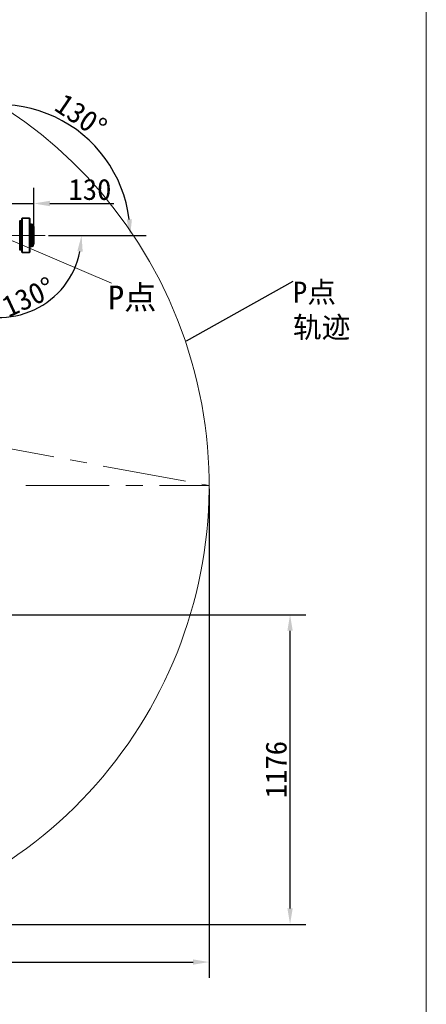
# Model space of a CAD drawing. Header units: millimetres. Extents: x 6316 to 18291, y -19059 to -9021.
# Tile 104 of 146: x 11737 to 13282, y -14711 to -10974. Entities that reach past the tile are written whole.
import ezdxf

# ---------------------------------------------------------------- set-up
doc = ezdxf.new("R2010")
doc.units = ezdxf.units.MM
doc.header["$LTSCALE"] = 10
doc.header["$PDSIZE"] = -1
doc.linetypes.add('CENTER', pattern=[50.8, 31.75, -6.35, 6.35, -6.35])
doc.linetypes.add('CENTERX2', pattern=[20.32, 12.7, -2.54, 2.54, -2.54])
doc.layers.get('Defpoints').update_dxf_attribs({"true_color": 0x5e5e5e})
for name, color, linetype, lineweight in [('1轮廓实线层', 7, 'Continuous', 18), ('2细线层', 4, 'Continuous', 13), ('cen', 2, 'CENTER', 18), ('图框层', 7, 'Continuous', 18)]:
    doc.layers.add(name, color=color, linetype=linetype, lineweight=lineweight)
doc.layers.add('中心线层', color=1, linetype='CENTER')
doc.styles.add('SLDTEXTSTYLE1', font='txt')
doc.dimstyles.new('ISO-25', dxfattribs={"dimscale": 20, "dimtxt": 4, "dimasz": 3.05, "dimexe": 3, "dimexo": 0.625, "dimtad": 1, "dimdec": 0, "dimtxsty": 'Standard', "dimcen": 2.5, "dimclrd": 1, "dimclre": 1, "dimclrt": 4, "dimadec": 1, "dimazin": 2, "dimtfac": 1, "dimtdec": 0, "dimtmove": 0, "dimatfit": 0, "dimfxl": 1, "dimarcsym": 0})

# ---------------------------------------------------------------- blocks, each defined once
blk = doc.blocks.new('5')
for p, q in [((780, 0), (811, 167.2)), ((811, 167.2), (1712.6, 0)), ((0, 0), (780, 0))]:
    blk.add_line(p, q)
blk = doc.blocks.new('*D148')
at = {"layer": 'Defpoints', "color": 0, "linetype": 'ByBlock', "lineweight": 20, "transparency": 16777216}
for p in [(11690.1, -11297.5), (11555.2, -11666.3), (10703.3, -11792.7), (11661.2, -11792.7), (11834.8, -11792.7)]:
    blk.add_point(p, dxfattribs=at)
at = {"layer": '中心线层', "color": 1, "linetype": 'ByBlock', "lineweight": -2, "transparency": 16777216}
for p, q in [((11547.2, -11656.8), (11303.8, -11366.8)), ((11847.3, -11792.7), (12217.3, -11792.7))]:
    blk.add_line(p, q, dxfattribs=at)
blk.add_arc((11661.2, -11792.7), 496, 7.0506, 122.9494, dxfattribs=at)
at = {"layer": '中心线层', "color": 1, "linetype": 'ByBlock', "lineweight": 20, "transparency": 16777216}
for points in [[(11397.5, -11384.7), (11385.4, -11368.3), (11342.4, -11412.8)], [(12163.7, -11731.2), (12143.4, -11732.5), (12157.3, -11792.7)]]:
    blk.add_solid(points, dxfattribs=at)
at = {"layer": '中心线层', "color": 4, "linetype": 'ByBlock', "lineweight": 20, "transparency": 16777216, "insert": (11970.3, -11339), "char_height": 80, "attachment_point": 5, "rotation": 325.7408}
blk.add_mtext('130°', dxfattribs=at)
blk = doc.blocks.new('*D149')
at = {"layer": 'Defpoints', "color": 0, "linetype": 'ByBlock', "lineweight": 20, "transparency": 16777216}
for p in [(10703.3, -11792.7), (11661.2, -11792.7), (11834.8, -11792.7), (11557.2, -11916.7), (11679.3, -12103.5)]:
    blk.add_point(p, dxfattribs=at)
at = {"layer": '中心线层', "color": 1, "linetype": 'ByBlock', "lineweight": -2, "transparency": 16777216}
for p, q in [((11847.3, -11792.7), (12032.5, -11792.7)), ((11549.2, -11926.3), (11422.6, -12077.1))]:
    blk.add_line(p, q, dxfattribs=at)
blk.add_arc((11661.2, -11792.7), 311.3, 241.2459, 348.7541, dxfattribs=at)
at = {"layer": '中心线层', "color": 1, "linetype": 'ByBlock', "lineweight": 20, "transparency": 16777216}
for points in [[(11956.4, -11852.4), (11976.7, -11854.4), (11972.5, -11792.7)], [(11505.8, -12074), (11517.2, -12057.2), (11461.2, -12031.2)]]:
    blk.add_solid(points, dxfattribs=at)
at = {"layer": '中心线层', "color": 4, "linetype": 'ByBlock', "lineweight": 20, "transparency": 16777216, "insert": (11770.4, -12026.9), "char_height": 80, "attachment_point": 5, "rotation": 25}
blk.add_mtext('130°', dxfattribs=at)
blk = doc.blocks.new('*D152')
at = {"layer": 'Defpoints', "color": 0, "linetype": 'ByBlock', "lineweight": 20, "transparency": 16777216}
for p in [(10744.2, -11792.7), (11834.8, -11792.7), (10910.7, -11928.2), (11200.5, -11950.1), (11072.6, -12830.8)]:
    blk.add_point(p, dxfattribs=at)
at = {"layer": '中心线层', "color": 1, "linetype": 'ByBlock', "lineweight": -2, "transparency": 16777216}
blk.add_arc((10886.4, -11792.7), 351.3, 290.1276, 350.0396, dxfattribs=at)
at = {"layer": '中心线层', "color": 1, "linetype": 'ByBlock', "lineweight": 20, "transparency": 16777216}
for points in [[(11222.3, -11852.6), (11242.6, -11854.4), (11237.7, -11792.7)], [(11010, -12132.4), (11004.6, -12112.8), (10948.4, -12138.5)]]:
    blk.add_solid(points, dxfattribs=at)
at = {"layer": '中心线层', "color": 4, "linetype": 'ByBlock', "lineweight": 20, "transparency": 16777216, "insert": (11113.6, -11986.1), "char_height": 80, "attachment_point": 5, "rotation": 49.5964}
blk.add_mtext('80°', dxfattribs=at)
blk = doc.blocks.new('*D158')
at = {"layer": 'Defpoints', "color": 0, "linetype": 'ByBlock', "lineweight": 20, "transparency": 16777216}
for p in [(11661.2, -11671.6), (11661.2, -11792.9), (11791.2, -11792.7)]:
    blk.add_point(p, dxfattribs=at)
at = {"layer": '中心线层', "color": 1, "linetype": 'ByBlock', "lineweight": -2, "transparency": 16777216}
for p, q in [((11661.2, -11780.4), (11661.2, -11611.6)), ((11791.2, -11780.2), (11791.2, -11611.6)), ((11600.2, -11671.6), (11539.2, -11671.6)), ((11661.2, -11671.6), (11791.2, -11671.6)), ((11852.2, -11671.6), (12095.1, -11671.6))]:
    blk.add_line(p, q, dxfattribs=at)
at = {"layer": '中心线层', "color": 1, "linetype": 'ByBlock', "lineweight": 20, "transparency": 16777216}
for points in [[(11600.2, -11661.4), (11600.2, -11681.8), (11661.2, -11671.6)], [(11852.2, -11661.4), (11852.2, -11681.8), (11791.2, -11671.6)]]:
    blk.add_solid(points, dxfattribs=at)
at = {"layer": '中心线层', "color": 4, "linetype": 'ByBlock', "lineweight": 20, "transparency": 16777216, "insert": (12004.2, -11618.7), "char_height": 80, "attachment_point": 5}
blk.add_mtext('130', dxfattribs=at)
blk = doc.blocks.new('*D161')
at = {"layer": 'Defpoints', "color": 0, "linetype": 'ByBlock', "lineweight": 20, "transparency": 16777216}
for p in [(12456.9, -12742.7), (10584.2, -13331.6), (12456.9, -14551.1)]:
    blk.add_point(p, dxfattribs=at)
at = {"layer": '中心线层', "color": 1, "linetype": 'ByBlock', "lineweight": -2, "transparency": 16777216}
for p, q in [((12456.9, -12755.2), (12456.9, -14611.1)), ((10584.2, -13344.1), (10584.2, -14611.1)), ((10645.2, -14551.1), (12395.9, -14551.1))]:
    blk.add_line(p, q, dxfattribs=at)
at = {"layer": '中心线层', "color": 1, "linetype": 'ByBlock', "lineweight": 20, "transparency": 16777216}
for points in [[(10645.2, -14540.9), (10645.2, -14561.2), (10584.2, -14551.1)], [(12395.9, -14540.9), (12395.9, -14561.2), (12456.9, -14551.1)]]:
    blk.add_solid(points, dxfattribs=at)
at = {"layer": '中心线层', "color": 4, "linetype": 'ByBlock', "lineweight": 20, "transparency": 16777216, "insert": (11520.6, -14498.6), "char_height": 80, "attachment_point": 5}
blk.add_mtext('1873', dxfattribs=at)
blk = doc.blocks.new('*D164')
at = {"layer": 'Defpoints', "color": 0, "linetype": 'ByBlock', "lineweight": 20, "transparency": 16777216}
for p in [(10728.4, -13232.7), (12764.3, -13232.7), (11011, -14408.3)]:
    blk.add_point(p, dxfattribs=at)
at = {"layer": '中心线层', "color": 1, "linetype": 'ByBlock', "lineweight": -2, "transparency": 16777216}
for p, q in [((10740.9, -13232.7), (12824.3, -13232.7)), ((12764.3, -14347.3), (12764.3, -13293.7)), ((11023.5, -14408.3), (12824.3, -14408.3))]:
    blk.add_line(p, q, dxfattribs=at)
at = {"layer": '中心线层', "color": 1, "linetype": 'ByBlock', "lineweight": 20, "transparency": 16777216}
for points in [[(12754.1, -13293.7), (12774.5, -13293.7), (12764.3, -13232.7)], [(12754.1, -14347.3), (12774.5, -14347.3), (12764.3, -14408.3)]]:
    blk.add_solid(points, dxfattribs=at)
at = {"layer": '中心线层', "color": 4, "linetype": 'ByBlock', "lineweight": 20, "transparency": 16777216, "insert": (12711.8, -13820.5), "char_height": 80, "attachment_point": 5, "rotation": 90}
blk.add_mtext('1176', dxfattribs=at)
blk = doc.blocks.new('ZwmFrameMain_A4^_^无分区图框^_^portrait')
at = {"layer": '1轮廓实线层'}
blk.add_line((180, 287), (180, 0), dxfattribs=at)

msp = doc.modelspace()

# ---------------------------------------------------------------- linework, layer by layer
at = {"color": 7, "linetype": 'Continuous', "lineweight": 35}
for p, q in [((11746.2, -11728.7), (11747.2, -11727.7)), ((11746.2, -11856.7), (11746.2, -11728.7)), ((11747.2, -11727.7), (11747.2, -11857.7)), ((11747.2, -11727.7), (11775.2, -11727.7)), ((11775.2, -11857.7), (11775.2, -11727.7)), ((11775.2, -11727.7), (11776.2, -11728.7)), ((11776.2, -11728.7), (11776.2, -11856.7)), ((11737.6, -11737.7), (11737.2, -11738.1)), ((11740.1, -11737.7), (11737.6, -11737.7)), ((11737.6, -11737.7), (11737.6, -11847.7)), ((11740.5, -11738.1), (11740.1, -11737.7)), ((11740.1, -11737.7), (11740.1, -11847.7)), ((11741, -11737.7), (11740.5, -11738.2)), ((11740.5, -11847.3), (11740.5, -11738.1)), ((11746.2, -11737.7), (11741, -11737.7)), ((11741, -11737.7), (11741, -11847.7)), ((11782.1, -11750.2), (11776.7, -11750.2)), ((11776.7, -11750.2), (11776.7, -11792.7)), ((11782.6, -11750.7), (11782.1, -11750.2)), ((11782.1, -11792.7), (11782.1, -11750.2)), ((11782.6, -11750.7), (11782.6, -11751.2)), ((11783.6, -11751.2), (11782.6, -11751.2)), ((11782.6, -11751.2), (11782.6, -11751.9)), ((11782.6, -11751.9), (11782.6, -11756.9)), ((11783.6, -11756.9), (11782.6, -11756.9)), ((11782.6, -11757), (11782.6, -11758.7)), ((11782.6, -11758.8), (11782.6, -11768.1)), ((11782.6, -11764.5), (11783.6, -11764.5)), ((11783.6, -11767.5), (11782.6, -11767.5)), ((11782.6, -11768.1), (11782.6, -11770.7)), ((11782.6, -11770.7), (11782.6, -11783)), ((11783.1, -11764.5), (11783.1, -11767.5)), ((11783.6, -11751.2), (11783.5, -11751.2)), ((11783.5, -11751.2), (11783.6, -11751.2)), ((11783.6, -11751.3), (11783.5, -11751.3)), ((11783.6, -11751.3), (11783.5, -11751.3)), ((11783.6, -11751.7), (11783.5, -11751.7)), ((11783.5, -11751.7), (11783.6, -11751.7)), ((11783.6, -11752.1), (11783.5, -11752.1)), ((11783.5, -11752.1), (11783.6, -11752.1)), ((11783.6, -11752.7), (11783.5, -11752.7)), ((11783.5, -11752.7), (11783.6, -11752.7)), ((11783.6, -11753.4), (11783.5, -11753.4)), ((11783.5, -11753.4), (11783.6, -11753.4)), ((11783.6, -11754.1), (11783.5, -11754.1)), ((11783.5, -11754.1), (11783.6, -11754.1)), ((11783.6, -11754.9), (11783.5, -11754.9)), ((11783.5, -11754.9), (11783.6, -11754.9)), ((11783.6, -11755.7), (11783.5, -11755.7)), ((11783.5, -11755.7), (11783.5, -11755.7)), ((11783.5, -11755.7), (11783.6, -11755.7)), ((11783.6, -11756.5), (11783.5, -11756.5)), ((11783.5, -11756.5), (11783.6, -11756.5)), ((11783.6, -11756.9), (11783.5, -11756.9)), ((11783.5, -11756.9), (11783.6, -11756.9)), ((11783.6, -11757.1), (11783.5, -11757.1)), ((11783.5, -11757.1), (11783.6, -11757.1)), ((11783.6, -11757.4), (11783.5, -11757.4)), ((11783.5, -11757.4), (11783.6, -11757.4)), ((11783.6, -11757.8), (11783.5, -11757.8)), ((11783.6, -11757.8), (11783.5, -11757.8)), ((11783.6, -11758.4), (11783.5, -11758.4)), ((11783.5, -11758.4), (11783.6, -11758.4)), ((11783.6, -11759), (11783.5, -11759)), ((11783.5, -11759), (11783.6, -11759)), ((11783.6, -11759.8), (11783.5, -11759.8)), ((11783.5, -11759.8), (11783.6, -11759.8)), ((11783.6, -11760.6), (11783.5, -11760.6)), ((11783.5, -11760.6), (11783.6, -11760.6)), ((11783.6, -11761.4), (11783.5, -11761.4)), ((11783.5, -11761.4), (11783.5, -11761.4)), ((11783.5, -11761.4), (11783.6, -11761.4)), ((11783.6, -11762.1), (11783.5, -11762.1)), ((11783.5, -11762.1), (11783.6, -11762.1)), ((11783.6, -11762.8), (11783.5, -11762.8)), ((11783.5, -11762.8), (11783.6, -11762.8)), ((11783.6, -11763.4), (11783.5, -11763.4)), ((11783.5, -11763.4), (11783.6, -11763.4)), ((11783.6, -11763.9), (11783.5, -11763.9)), ((11783.5, -11763.9), (11783.6, -11763.9)), ((11783.6, -11764.3), (11783.5, -11764.3)), ((11783.5, -11764.3), (11783.6, -11764.3)), ((11783.6, -11764.5), (11783.5, -11764.5)), ((11783.5, -11764.5), (11783.6, -11764.5)), ((11783.6, -11767.5), (11783.5, -11767.5)), ((11783.5, -11767.5), (11783.6, -11767.5)), ((11783.6, -11767.7), (11783.5, -11767.7)), ((11783.5, -11767.7), (11783.6, -11767.7)), ((11783.6, -11767.9), (11783.5, -11767.9)), ((11783.5, -11767.9), (11783.6, -11767.9)), ((11783.6, -11768.4), (11783.5, -11768.4)), ((11783.5, -11768.4), (11783.6, -11768.4)), ((11783.6, -11768.9), (11783.5, -11768.9)), ((11783.5, -11768.9), (11783.6, -11768.9)), ((11783.6, -11769.6), (11783.5, -11769.6)), ((11783.6, -11769.6), (11783.5, -11769.6)), ((11783.6, -11770.3), (11783.5, -11770.3)), ((11783.5, -11770.3), (11783.6, -11770.3)), ((11783.6, -11771.1), (11783.5, -11771.1)), ((11783.5, -11771.1), (11783.6, -11771.1)), ((11783.6, -11771.9), (11783.5, -11771.9)), ((11783.5, -11771.9), (11783.5, -11771.9)), ((11783.5, -11771.9), (11783.6, -11771.9)), ((11783.6, -11772.7), (11783.5, -11772.7)), ((11783.5, -11772.7), (11783.6, -11772.7)), ((11783.6, -11773.4), (11783.5, -11773.4)), ((11783.5, -11773.4), (11783.6, -11773.4)), ((11784.4, -11751.2), (11783.6, -11751.2)), ((11783.6, -11754.9), (11783.6, -11754.9)), ((11784.4, -11756.9), (11783.6, -11756.9)), ((11783.6, -11760.6), (11783.6, -11760.6)), ((11783.6, -11764.5), (11784.4, -11764.5)), ((11784.4, -11767.5), (11783.6, -11767.5)), ((11783.6, -11771.1), (11783.6, -11771.1)), ((11784.4, -11751.2), (11784.4, -11751.2)), ((11784.4, -11756.9), (11784.4, -11751.2)), ((11788.1, -11751.5), (11784.4, -11751.5)), ((11784.4, -11757.6), (11784.4, -11756.9)), ((11788.1, -11757.2), (11784.4, -11757.2)), ((11784.4, -11764.5), (11784.4, -11757.6)), ((11784.4, -11764.2), (11788.1, -11764.2)), ((11784.4, -11769.2), (11784.4, -11767.5)), ((11788.1, -11767.8), (11784.4, -11767.8)), ((11784.4, -11775.1), (11784.4, -11769.2)), ((11788.4, -11751.8), (11788.1, -11751.5)), ((11788.1, -11757.2), (11788.1, -11751.5)), ((11788.4, -11757.6), (11788.1, -11757.2)), ((11788.1, -11764.2), (11788.1, -11757.2)), ((11788.1, -11764.2), (11788.4, -11763.9)), ((11788.4, -11768.2), (11788.1, -11767.8)), ((11788.1, -11774.8), (11788.1, -11767.8)), ((11788.4, -11751.8), (11788.4, -11757.6)), ((11788.4, -11757.6), (11788.4, -11763.9)), ((11790.2, -11758.7), (11788.4, -11758.7)), ((11788.4, -11768.2), (11788.4, -11774.5)), ((11791.2, -11759.3), (11790.2, -11758.7)), ((11790.2, -11792.7), (11790.2, -11758.7)), ((11791.2, -11759.3), (11791.2, -11792.7)), ((11776.7, -11792.7), (11776.7, -11835.2)), ((11782.1, -11835.2), (11782.1, -11792.7)), ((11782.6, -11775.1), (11783.6, -11775.1)), ((11783.5, -11781.4), (11782.6, -11781.4)), ((11782.6, -11783), (11782.6, -11786.1)), ((11782.6, -11786.1), (11782.6, -11792.7)), ((11782.6, -11789), (11783.5, -11789)), ((11782.6, -11792.7), (11782.6, -11799.4)), ((11783.6, -11796.4), (11782.6, -11796.4)), ((11782.6, -11799.4), (11782.6, -11802.4)), ((11782.6, -11802.4), (11782.6, -11814.8)), ((11782.6, -11804), (11783.6, -11804)), ((11783.6, -11810.3), (11782.6, -11810.3)), ((11783.1, -11775.1), (11783.1, -11781.4)), ((11783.1, -11789), (11783.1, -11792.7)), ((11783.1, -11792.7), (11783.1, -11796.4)), ((11783.1, -11804), (11783.1, -11810.3)), ((11783.6, -11774), (11783.5, -11774)), ((11783.5, -11774), (11783.6, -11774)), ((11783.6, -11774.5), (11783.5, -11774.5)), ((11783.5, -11774.5), (11783.6, -11774.5)), ((11783.6, -11774.9), (11783.5, -11774.9)), ((11783.5, -11774.9), (11783.6, -11774.9)), ((11783.6, -11775.1), (11783.5, -11775.1)), ((11783.5, -11775.1), (11783.6, -11775.1)), ((11783.6, -11781.4), (11783.5, -11781.4)), ((11783.6, -11781.5), (11783.5, -11781.5)), ((11783.5, -11781.5), (11783.6, -11781.5)), ((11783.6, -11781.8), (11783.5, -11781.8)), ((11783.5, -11781.8), (11783.6, -11781.8)), ((11783.6, -11782.2), (11783.5, -11782.2)), ((11783.5, -11782.2), (11783.6, -11782.2)), ((11783.6, -11782.7), (11783.5, -11782.7)), ((11783.5, -11782.7), (11783.6, -11782.7)), ((11783.6, -11783.4), (11783.5, -11783.4)), ((11783.5, -11783.4), (11783.6, -11783.4)), ((11783.6, -11784.1), (11783.5, -11784.1)), ((11783.5, -11784.1), (11783.6, -11784.1)), ((11783.6, -11784.9), (11783.5, -11784.9)), ((11783.6, -11784.9), (11783.5, -11784.9)), ((11783.6, -11785.7), (11783.5, -11785.7)), ((11783.5, -11785.7), (11783.5, -11785.7)), ((11783.5, -11785.7), (11783.6, -11785.7)), ((11783.6, -11786.4), (11783.5, -11786.4)), ((11783.5, -11786.4), (11783.6, -11786.4)), ((11783.6, -11787.2), (11783.5, -11787.2)), ((11783.5, -11787.2), (11783.6, -11787.2)), ((11783.6, -11787.8), (11783.5, -11787.8)), ((11783.5, -11787.8), (11783.6, -11787.8)), ((11783.6, -11788.3), (11783.5, -11788.3)), ((11783.5, -11788.3), (11783.6, -11788.3)), ((11783.6, -11788.7), (11783.5, -11788.7)), ((11783.5, -11788.7), (11783.6, -11788.7)), ((11783.6, -11788.9), (11783.5, -11788.9)), ((11783.5, -11788.9), (11783.6, -11788.9)), ((11783.6, -11796.5), (11783.5, -11796.5)), ((11783.5, -11796.5), (11783.6, -11796.5)), ((11783.6, -11796.7), (11783.5, -11796.7)), ((11783.5, -11796.7), (11783.6, -11796.7)), ((11783.6, -11797.1), (11783.5, -11797.1)), ((11783.5, -11797.1), (11783.6, -11797.1)), ((11783.6, -11797.7), (11783.5, -11797.7)), ((11783.5, -11797.7), (11783.6, -11797.7)), ((11783.6, -11798.3), (11783.5, -11798.3)), ((11783.5, -11798.3), (11783.6, -11798.3)), ((11783.6, -11799), (11783.5, -11799)), ((11783.5, -11799), (11783.6, -11799)), ((11783.6, -11799.8), (11783.5, -11799.8)), ((11783.5, -11799.8), (11783.6, -11799.8)), ((11783.6, -11800.6), (11783.5, -11800.6)), ((11783.5, -11800.6), (11783.5, -11800.6)), ((11783.5, -11800.6), (11783.6, -11800.6)), ((11783.6, -11801.4), (11783.5, -11801.4)), ((11783.6, -11801.4), (11783.5, -11801.4)), ((11783.6, -11802.1), (11783.5, -11802.1)), ((11783.5, -11802.1), (11783.6, -11802.1)), ((11783.6, -11802.7), (11783.5, -11802.7)), ((11783.5, -11802.7), (11783.6, -11802.7)), ((11783.6, -11803.3), (11783.5, -11803.3)), ((11783.5, -11803.3), (11783.6, -11803.3)), ((11783.6, -11803.7), (11783.5, -11803.7)), ((11783.5, -11803.7), (11783.6, -11803.7)), ((11783.6, -11803.9), (11783.5, -11803.9)), ((11783.5, -11803.9), (11783.6, -11803.9)), ((11783.5, -11804), (11783.6, -11804)), ((11783.6, -11810.4), (11783.5, -11810.4)), ((11783.5, -11810.4), (11783.6, -11810.4)), ((11783.6, -11810.6), (11783.5, -11810.6)), ((11783.5, -11810.6), (11783.6, -11810.6)), ((11783.6, -11775.1), (11784.4, -11775.1)), ((11784.4, -11781.4), (11783.5, -11781.4)), ((11783.6, -11784.9), (11783.6, -11784.9)), ((11783.5, -11789), (11784.4, -11789)), ((11784.4, -11796.4), (11783.6, -11796.4)), ((11783.6, -11799.8), (11783.6, -11799.8)), ((11783.6, -11804), (11784.4, -11804)), ((11784.4, -11810.3), (11783.6, -11810.3)), ((11784.4, -11774.8), (11788.1, -11774.8)), ((11784.4, -11784.5), (11784.4, -11781.4)), ((11788.1, -11781.7), (11784.4, -11781.7)), ((11784.4, -11789), (11784.4, -11784.5)), ((11784.4, -11788.7), (11788.1, -11788.7)), ((11784.4, -11801), (11784.4, -11796.4)), ((11788.1, -11796.7), (11784.4, -11796.7)), ((11784.4, -11804), (11784.4, -11801)), ((11784.4, -11803.7), (11788.1, -11803.7)), ((11784.4, -11816.2), (11784.4, -11810.3)), ((11788.1, -11810.6), (11784.4, -11810.6)), ((11788.1, -11774.8), (11788.4, -11774.5)), ((11788.4, -11782.1), (11788.1, -11781.7)), ((11788.1, -11788.7), (11788.1, -11781.7)), ((11788.1, -11788.7), (11788.4, -11788.4)), ((11788.4, -11797.1), (11788.1, -11796.7)), ((11788.1, -11803.7), (11788.1, -11796.7)), ((11788.1, -11803.7), (11788.4, -11803.4)), ((11788.4, -11811), (11788.1, -11810.6)), ((11788.1, -11817.6), (11788.1, -11810.6)), ((11788.4, -11782.1), (11788.4, -11788.4)), ((11788.4, -11797.1), (11788.4, -11803.4)), ((11790.2, -11826.7), (11790.2, -11792.7)), ((11791.2, -11792.7), (11791.2, -11826.1)), ((11737.2, -11847.3), (11737.6, -11847.7)), ((11737.6, -11847.7), (11740.1, -11847.7)), ((11740.1, -11847.7), (11740.5, -11847.3)), ((11740.5, -11847.2), (11741, -11847.7)), ((11741, -11847.7), (11746.2, -11847.7)), ((11776.7, -11835.2), (11782.1, -11835.2)), ((11782.1, -11835.2), (11782.6, -11834.7)), ((11782.6, -11814.8), (11782.6, -11817.3)), ((11782.6, -11817.3), (11782.6, -11826.7)), ((11782.6, -11817.9), (11783.6, -11817.9)), ((11783.6, -11820.9), (11782.6, -11820.9)), ((11782.6, -11826.8), (11782.6, -11828.5)), ((11782.6, -11828.5), (11783.6, -11828.5)), ((11782.6, -11828.5), (11782.6, -11833.6)), ((11782.6, -11833.6), (11782.6, -11834.3)), ((11782.6, -11834.3), (11783.6, -11834.3)), ((11782.6, -11834.3), (11782.6, -11834.7)), ((11783.1, -11817.9), (11783.1, -11820.9)), ((11783.6, -11811), (11783.5, -11811)), ((11783.5, -11811), (11783.6, -11811)), ((11783.6, -11811.5), (11783.5, -11811.5)), ((11783.5, -11811.5), (11783.6, -11811.5)), ((11783.6, -11812.1), (11783.5, -11812.1)), ((11783.5, -11812.1), (11783.6, -11812.1)), ((11783.6, -11812.8), (11783.5, -11812.8)), ((11783.5, -11812.8), (11783.6, -11812.8)), ((11783.6, -11813.6), (11783.5, -11813.6)), ((11783.5, -11813.6), (11783.6, -11813.6)), ((11783.6, -11814.4), (11783.5, -11814.4)), ((11783.5, -11814.4), (11783.5, -11814.4)), ((11783.5, -11814.4), (11783.6, -11814.4)), ((11783.6, -11815.1), (11783.5, -11815.1)), ((11783.5, -11815.1), (11783.6, -11815.1)), ((11783.6, -11815.9), (11783.5, -11815.9)), ((11783.5, -11815.9), (11783.6, -11815.9)), ((11783.6, -11816.5), (11783.5, -11816.5)), ((11783.6, -11816.5), (11783.5, -11816.5)), ((11783.6, -11817.1), (11783.5, -11817.1)), ((11783.5, -11817.1), (11783.6, -11817.1)), ((11783.6, -11817.5), (11783.5, -11817.5)), ((11783.5, -11817.5), (11783.6, -11817.5)), ((11783.6, -11817.8), (11783.5, -11817.8)), ((11783.5, -11817.8), (11783.6, -11817.8)), ((11783.6, -11817.9), (11783.5, -11817.9)), ((11783.5, -11817.9), (11783.6, -11817.9)), ((11783.6, -11821), (11783.5, -11821)), ((11783.5, -11821), (11783.6, -11821)), ((11783.6, -11821.2), (11783.5, -11821.2)), ((11783.5, -11821.2), (11783.6, -11821.2)), ((11783.6, -11821.5), (11783.5, -11821.5)), ((11783.5, -11821.5), (11783.6, -11821.5)), ((11783.6, -11822), (11783.5, -11822)), ((11783.5, -11822), (11783.6, -11822)), ((11783.6, -11822.6), (11783.5, -11822.6)), ((11783.5, -11822.6), (11783.6, -11822.6)), ((11783.6, -11823.3), (11783.5, -11823.3)), ((11783.5, -11823.3), (11783.6, -11823.3)), ((11783.6, -11824.1), (11783.5, -11824.1)), ((11783.5, -11824.1), (11783.6, -11824.1)), ((11783.6, -11824.9), (11783.5, -11824.9)), ((11783.5, -11824.9), (11783.5, -11824.9)), ((11783.5, -11824.9), (11783.6, -11824.9)), ((11783.6, -11825.7), (11783.5, -11825.7)), ((11783.5, -11825.7), (11783.6, -11825.7)), ((11783.6, -11826.4), (11783.5, -11826.4)), ((11783.5, -11826.4), (11783.6, -11826.4)), ((11783.6, -11827.1), (11783.5, -11827.1)), ((11783.5, -11827.1), (11783.6, -11827.1)), ((11783.6, -11827.7), (11783.5, -11827.7)), ((11783.5, -11827.7), (11783.6, -11827.7)), ((11783.6, -11828.1), (11783.5, -11828.1)), ((11783.6, -11828.1), (11783.5, -11828.1)), ((11783.6, -11828.4), (11783.5, -11828.4)), ((11783.5, -11828.4), (11783.6, -11828.4)), ((11783.6, -11828.5), (11783.5, -11828.5)), ((11783.5, -11828.5), (11783.6, -11828.5)), ((11783.6, -11829), (11783.5, -11829)), ((11783.5, -11829), (11783.6, -11829)), ((11783.6, -11829.7), (11783.5, -11829.7)), ((11783.5, -11829.7), (11783.6, -11829.7)), ((11783.6, -11830.5), (11783.5, -11830.5)), ((11783.5, -11830.5), (11783.5, -11830.5)), ((11783.5, -11830.5), (11783.6, -11830.5)), ((11783.6, -11831.3), (11783.5, -11831.3)), ((11783.5, -11831.3), (11783.6, -11831.3)), ((11783.6, -11832.1), (11783.5, -11832.1)), ((11783.5, -11832.1), (11783.6, -11832.1)), ((11783.6, -11832.8), (11783.5, -11832.8)), ((11783.5, -11832.8), (11783.6, -11832.8)), ((11783.6, -11833.3), (11783.5, -11833.3)), ((11783.5, -11833.3), (11783.6, -11833.3)), ((11783.6, -11833.8), (11783.5, -11833.8)), ((11783.5, -11833.8), (11783.6, -11833.8)), ((11783.6, -11834.1), (11783.5, -11834.1)), ((11783.5, -11834.1), (11783.6, -11834.1)), ((11783.6, -11834.3), (11783.5, -11834.3)), ((11783.6, -11834.3), (11783.5, -11834.3)), ((11783.6, -11813.6), (11783.6, -11813.6)), ((11783.6, -11817.9), (11784.4, -11817.9)), ((11784.4, -11820.9), (11783.6, -11820.9)), ((11783.6, -11824.1), (11783.6, -11824.1)), ((11783.6, -11828.5), (11784.4, -11828.5)), ((11783.6, -11829.7), (11783.6, -11829.7)), ((11783.6, -11834.3), (11784.4, -11834.3)), ((11784.4, -11817.9), (11784.4, -11816.2)), ((11784.4, -11817.6), (11788.1, -11817.6)), ((11784.4, -11827.9), (11784.4, -11820.9)), ((11788.1, -11821.2), (11784.4, -11821.2)), ((11784.4, -11828.5), (11784.4, -11827.9)), ((11784.4, -11828.2), (11788.1, -11828.2)), ((11784.4, -11834.3), (11784.4, -11828.5)), ((11784.4, -11834), (11788.1, -11834)), ((11788.1, -11817.6), (11788.4, -11817.3)), ((11788.4, -11821.6), (11788.1, -11821.2)), ((11788.1, -11828.2), (11788.1, -11821.2)), ((11788.1, -11828.2), (11788.4, -11827.9)), ((11788.1, -11834), (11788.1, -11828.2)), ((11788.1, -11834), (11788.4, -11833.6)), ((11788.4, -11811), (11788.4, -11817.3)), ((11788.4, -11821.6), (11788.4, -11827.9)), ((11788.4, -11826.7), (11790.2, -11826.7)), ((11788.4, -11827.9), (11788.4, -11833.6)), ((11790.2, -11826.7), (11791.2, -11826.1)), ((11746.2, -11856.7), (11747.2, -11857.7)), ((11747.2, -11857.7), (11775.2, -11857.7)), ((11775.2, -11857.7), (11776.2, -11856.7))]:
    msp.add_line(p, q, dxfattribs=at)
at = {"color": 1}
msp.add_line((12775.2, -11968), (12369.4, -12194.7), dxfattribs=at)
at = {"color": 7, "linetype": 'Continuous', "lineweight": 35}
for centre, start, end in [((11776.7, -11749.7), 180, 270), ((11776.7, -11835.7), 90, 180)]:
    msp.add_arc(centre, 0.5, start, end, dxfattribs=at)
for centre, major_axis, ratio, start_param, end_param in [((11783.6, -11755), (-0.05, 3.8), 0.113107, 6.281654, 6.373481), ((11783.6, -11755), (0.04, 3.8), 0.113422, 0.093027, 0.302467), ((11783.5, -11755), (0.13, 3.8), 0.108665, 0.095344, 0.304784), ((11783.5, -11755), (0.04, 3.8), 0.113424, 0.001198, 0.092827), ((11783.6, -11755), (0.13, 3.8), 0.108659, 0.304983, 0.514423), ((11783.5, -11755), (0.21, 3.8), 0.09908, 0.306639, 0.516079), ((11783.6, -11755), (0.21, 3.8), 0.099069, 0.516277, 0.725717), ((11783.5, -11755), (0.29, 3.8), 0.085162, 0.516952, 0.726392), ((11783.6, -11755), (0.29, 3.8), 0.085147, 0.726589, 0.936029), ((11783.5, -11755), (0.35, 3.8), 0.067592, 0.726146, 0.935586), ((11783.6, -11755), (0.35, 3.8), 0.067574, 0.935782, 1.145222), ((11783.5, -11755), (0.39, 3.8), 0.047185, 0.93428, 1.14372), ((11783.6, -11755), (0.39, 3.8), 0.047165, 1.143915, 1.353355), ((11783.5, -11755), (0.42, 3.8), 0.024834, 1.141588, 1.351028), ((11783.6, -11755), (0.42, 3.8), 0.024812, 1.351223, 1.560662), ((11783.5, -11755), (0.43, 3.8), 0.001472, 1.348435, 1.557874), ((11783.6, -11755), (0.43, 3.8), 0.00145, 1.558069, 1.767508), ((11783.5, -11755), (0.42, 3.8), 0.02195, 4.518493, 4.727932), ((11783.6, -11755), (0.42, 3.8), 0.021971, 4.308859, 4.518298), ((11783.5, -11755), (0.4, 3.8), 0.044479, 4.311265, 4.520704), ((11783.6, -11760.7), (-0.06, 3.8), 0.112709, 6.215675, 6.346969), ((11783.6, -11760.7), (0.03, 3.8), 0.113663, 0.066508, 0.275947), ((11783.5, -11760.7), (0.12, 3.8), 0.109532, 0.068878, 0.278317), ((11783.5, -11760.7), (0.03, 3.8), 0.113664, 0.000858, 0.066308), ((11783.6, -11760.7), (0.12, 3.8), 0.109526, 0.278517, 0.487956), ((11783.5, -11760.7), (0.2, 3.8), 0.100527, 0.280276, 0.489715), ((11783.6, -11760.7), (0.2, 3.8), 0.100517, 0.489914, 0.699354), ((11783.5, -11760.7), (0.28, 3.8), 0.087117, 0.490723, 0.700163), ((11783.6, -11760.7), (0.28, 3.8), 0.087102, 0.70036, 0.9098), ((11783.5, -11760.7), (0.34, 3.8), 0.069961, 0.700058, 0.909498), ((11783.6, -11760.7), (0.34, 3.8), 0.069944, 0.909694, 1.119134), ((11783.5, -11760.7), (0.39, 3.8), 0.049861, 0.908315, 1.117754), ((11783.6, -11760.7), (0.39, 3.8), 0.049841, 1.11795, 1.32739), ((11783.5, -11760.7), (0.42, 3.8), 0.027703, 1.115708, 1.325148), ((11783.6, -11760.7), (0.42, 3.8), 0.027681, 1.325343, 1.534782), ((11783.5, -11760.7), (0.43, 3.8), 0.004415, 1.322589, 1.532029), ((11783.6, -11760.7), (0.43, 3.8), 0.004393, 1.532224, 1.741663), ((11783.5, -11760.7), (0.43, 3.8), 0.019051, 4.544359, 4.753799), ((11783.6, -11760.7), (0.43, 3.8), 0.019073, 4.334725, 4.544164), ((11783.5, -11760.7), (0.4, 3.8), 0.041744, 4.337204, 4.546644), ((11783.6, -11760.7), (0.4, 3.8), 0.041765, 4.127569, 4.337009), ((11783.5, -11760.7), (0.36, 3.8), 0.062723, 4.129305, 4.338744), ((11783.6, -11760.7), (0.36, 3.8), 0.062741, 3.919669, 4.129109), ((11783.5, -11760.7), (0.3, 3.8), 0.081082, 3.920389, 4.129828), ((11783.6, -11760.7), (0.3, 3.8), 0.081097, 3.710752, 3.920191), ((11783.5, -11760.7), (0.23, 3.8), 0.095983, 3.71035, 3.91979), ((11783.6, -11760.7), (0.23, 3.8), 0.095995, 3.500712, 3.710152), ((11783.5, -11760.7), (0.15, 3.8), 0.106706, 3.499278, 3.708717), ((11783.6, -11760.7), (0.15, 3.8), 0.106714, 3.289639, 3.499078), ((11783.5, -11760.7), (0.06, 3.8), 0.112705, 3.287448, 3.496888), ((11783.5, -11760.7), (-0.03, 3.8), 0.113664, 3.075285, 3.284724), ((11783.6, -11771.3), (0.02, 3.8), 0.113824, 0.039985, 0.249425), ((11783.5, -11771.3), (0.11, 3.8), 0.110322, 0.042402, 0.251841), ((11783.6, -11771.3), (0.11, 3.8), 0.110316, 0.252041, 0.46148), ((11783.5, -11771.3), (0.19, 3.8), 0.101906, 0.253898, 0.463337), ((11783.6, -11771.3), (0.19, 3.8), 0.101896, 0.463536, 0.672976), ((11783.5, -11771.3), (0.27, 3.8), 0.089013, 0.464477, 0.673916), ((11783.6, -11771.3), (0.27, 3.8), 0.088999, 0.674114, 0.883554), ((11783.5, -11771.3), (0.33, 3.8), 0.072284, 0.673953, 0.883392), ((11783.6, -11771.3), (0.33, 3.8), 0.072267, 0.883589, 1.093028), ((11783.5, -11771.3), (0.38, 3.8), 0.052505, 0.882336, 1.091775), ((11783.6, -11771.3), (0.38, 3.8), 0.052485, 1.091971, 1.301411), ((11783.5, -11771.3), (0.42, 3.8), 0.030553, 1.08982, 1.29926), ((11783.6, -11771.3), (0.42, 3.8), 0.030532, 1.299455, 1.508895), ((11783.5, -11771.3), (0.43, 3.8), 0.007355, 1.296743, 1.506183), ((11783.6, -11771.3), (0.43, 3.8), 0.007333, 1.506377, 1.715817), ((11783.5, -11771.3), (0.43, 3.8), 0.016141, 4.570219, 4.779659), ((11783.6, -11771.3), (0.43, 3.8), 0.016163, 4.360585, 4.570025), ((11783.5, -11771.3), (0.41, 3.8), 0.038982, 4.363132, 4.572572), ((11783.6, -11771.3), (0.41, 3.8), 0.039003, 4.153498, 4.362937), ((11783.5, -11771.3), (0.37, 3.8), 0.060226, 4.155344, 4.364783), ((11783.6, -11771.3), (0.37, 3.8), 0.060244, 3.945708, 4.155148), ((11783.5, -11771.3), (0.31, 3.8), 0.07896, 3.946564, 4.156004), ((11783.6, -11755), (0.4, 3.8), 0.044499, 4.196349, 4.311069), ((11783.5, -11755), (0.36, 3.8), 0.065179, 4.149409, 4.312689), ((11783.6, -11760.7), (0.06, 3.8), 0.112709, 3.143456, 3.287249), ((11783.6, -11771.3), (0.31, 3.8), 0.078976, 3.736928, 3.946367), ((11783.5, -11771.3), (0.24, 3.8), 0.094335, 3.736665, 3.946105), ((11783.6, -11771.3), (0.24, 3.8), 0.094348, 3.527028, 3.736467), ((11783.5, -11771.3), (0.16, 3.8), 0.105615, 3.52571, 3.73515), ((11783.6, -11771.3), (0.16, 3.8), 0.105623, 3.316072, 3.525511), ((11783.5, -11771.3), (0.07, 3.8), 0.112227, 3.313955, 3.523394), ((11783.6, -11771.3), (0.07, 3.8), 0.112231, 3.104316, 3.313755), ((11783.5, -11771.3), (-0.02, 3.8), 0.113825, 3.101807, 3.311247), ((11783.6, -11785.2), (0.01, 3.8), 0.113904, 0.013462, 0.222901), ((11783.5, -11785.2), (0.1, 3.8), 0.111035, 0.015916, 0.225356), ((11783.6, -11785.2), (0.1, 3.8), 0.11103, 0.225555, 0.434995), ((11783.5, -11785.2), (0.18, 3.8), 0.103214, 0.227505, 0.436944), ((11783.6, -11785.2), (0.18, 3.8), 0.103204, 0.437143, 0.646583), ((11783.5, -11785.2), (0.26, 3.8), 0.090849, 0.438213, 0.647652), ((11783.6, -11785.2), (0.26, 3.8), 0.090835, 0.64785, 0.85729), ((11783.5, -11785.2), (0.33, 3.8), 0.074559, 0.64783, 0.85727), ((11783.6, -11785.2), (0.33, 3.8), 0.074542, 0.857466, 1.066906), ((11783.5, -11785.2), (0.38, 3.8), 0.055115, 0.856343, 1.065782), ((11783.6, -11785.2), (0.38, 3.8), 0.055096, 1.065978, 1.275418), ((11783.5, -11785.2), (0.41, 3.8), 0.033385, 1.063924, 1.273363), ((11783.6, -11785.2), (0.41, 3.8), 0.033364, 1.273558, 1.482998), ((11783.5, -11785.2), (0.43, 3.8), 0.010291, 1.270895, 1.480334), ((11783.6, -11785.2), (0.43, 3.8), 0.010269, 1.480529, 1.689968), ((11783.5, -11785.2), (0.43, 3.8), 0.01322, 4.596075, 4.805515), ((11783.6, -11785.2), (0.43, 3.8), 0.013242, 4.386441, 4.59588), ((11783.5, -11785.2), (0.41, 3.8), 0.036195, 4.389049, 4.598489), ((11783.6, -11785.2), (0.41, 3.8), 0.036216, 4.179415, 4.388854), ((11783.5, -11785.2), (0.37, 3.8), 0.057689, 4.181367, 4.390806), ((11783.6, -11785.2), (0.37, 3.8), 0.057708, 3.971731, 4.181171), ((11783.5, -11785.2), (0.32, 3.8), 0.076785, 3.972722, 4.182162), ((11783.6, -11785.2), (0.32, 3.8), 0.076802, 3.763086, 3.972525), ((11783.5, -11785.2), (0.25, 3.8), 0.092624, 3.762964, 3.972403), ((11783.6, -11785.2), (0.25, 3.8), 0.092637, 3.553326, 3.762766), ((11783.5, -11785.2), (0.17, 3.8), 0.10445, 3.55213, 3.76157), ((11783.6, -11785.2), (0.17, 3.8), 0.104459, 3.342492, 3.551931), ((11783.5, -11785.2), (0.09, 3.8), 0.11167, 3.340455, 3.549895), ((11783.6, -11785.2), (0.09, 3.8), 0.111675, 3.130816, 3.340256), ((11783.5, -11785.2), (-0.01, 3.8), 0.113905, 3.128331, 3.33777), ((11783.6, -11800.2), (-0.01, 3.8), 0.113905, 6.270123, 6.479563), ((11783.5, -11800.2), (0.09, 3.8), 0.11167, 6.272608, 6.482048), ((11783.6, -11800.2), (0.09, 3.8), 0.111666, 0.199062, 0.408502), ((11783.5, -11800.2), (0.17, 3.8), 0.10445, 0.201098, 0.410538), ((11783.6, -11800.2), (0.17, 3.8), 0.104441, 0.410737, 0.620176), ((11783.5, -11800.2), (0.25, 3.8), 0.092624, 0.411931, 0.621371), ((11783.6, -11800.2), (0.25, 3.8), 0.092611, 0.621569, 0.831009), ((11783.5, -11800.2), (0.32, 3.8), 0.076785, 0.62169, 0.831129), ((11783.6, -11800.2), (0.32, 3.8), 0.076768, 0.831326, 1.040766), ((11783.5, -11800.2), (0.37, 3.8), 0.057689, 0.830335, 1.039774), ((11783.6, -11800.2), (0.37, 3.8), 0.05767, 1.03997, 1.24941), ((11783.5, -11800.2), (0.41, 3.8), 0.036195, 1.038017, 1.247457), ((11783.6, -11800.2), (0.41, 3.8), 0.036174, 1.247652, 1.457091), ((11783.5, -11800.2), (0.43, 3.8), 0.01322, 1.245043, 1.454482), ((11783.6, -11800.2), (0.43, 3.8), 0.013198, 1.454677, 1.664117), ((11783.5, -11800.2), (0.43, 3.8), 0.010291, 4.621927, 4.831366), ((11783.6, -11800.2), (0.43, 3.8), 0.010313, 4.412292, 4.621732), ((11783.5, -11800.2), (0.41, 3.8), 0.033385, 4.414956, 4.624395), ((11783.6, -11800.2), (0.41, 3.8), 0.033406, 4.205321, 4.414761), ((11783.5, -11800.2), (0.38, 3.8), 0.055115, 4.207375, 4.416814), ((11783.6, -11800.2), (0.38, 3.8), 0.055135, 3.997739, 4.207179), ((11783.5, -11800.2), (0.33, 3.8), 0.074559, 3.998862, 4.208302), ((11783.6, -11800.2), (0.33, 3.8), 0.074576, 3.789226, 3.998665), ((11783.5, -11800.2), (0.26, 3.8), 0.090849, 3.789245, 3.998684), ((11783.6, -11800.2), (0.26, 3.8), 0.090863, 3.579607, 3.789047), ((11783.5, -11800.2), (0.18, 3.8), 0.103214, 3.578537, 3.787977), ((11783.6, -11800.2), (0.18, 3.8), 0.103223, 3.368899, 3.578338), ((11783.5, -11800.2), (0.1, 3.8), 0.111035, 3.366948, 3.576388), ((11783.6, -11800.2), (0.1, 3.8), 0.11104, 3.157309, 3.366749), ((11783.5, -11800.2), (0.01, 3.8), 0.113905, 3.154855, 3.364294), ((11783.6, -11814.1), (-0.02, 3.8), 0.113826, 6.243599, 6.453039), ((11783.5, -11814.1), (0.07, 3.8), 0.112227, 6.246108, 6.455548), ((11783.6, -11814.1), (0.07, 3.8), 0.112223, 0.172562, 0.382001), ((11783.5, -11814.1), (0.16, 3.8), 0.105615, 0.174678, 0.384118), ((11783.6, -11814.1), (0.16, 3.8), 0.105606, 0.384317, 0.593756), ((11783.5, -11814.1), (0.24, 3.8), 0.094335, 0.385633, 0.595073), ((11783.6, -11814.1), (0.24, 3.8), 0.094323, 0.595271, 0.80471), ((11783.5, -11814.1), (0.31, 3.8), 0.07896, 0.595532, 0.804972), ((11783.6, -11814.1), (0.31, 3.8), 0.078943, 0.805169, 1.014608), ((11783.5, -11814.1), (0.37, 3.8), 0.060226, 0.804312, 1.013751), ((11783.6, -11814.1), (0.37, 3.8), 0.060207, 1.013947, 1.223387), ((11783.5, -11814.1), (0.41, 3.8), 0.038982, 1.0121, 1.22154), ((11783.6, -11814.1), (0.41, 3.8), 0.038961, 1.221735, 1.431174), ((11783.5, -11814.1), (0.43, 3.8), 0.016141, 1.219187, 1.428627), ((11783.6, -11814.1), (0.43, 3.8), 0.016119, 1.428822, 1.638261), ((11783.5, -11814.1), (0.43, 3.8), 0.007355, 4.647775, 4.857215), ((11783.6, -11814.1), (0.43, 3.8), 0.007377, 4.438141, 4.647581), ((11783.5, -11814.1), (0.42, 3.8), 0.030553, 4.440853, 4.650292), ((11783.6, -11814.1), (0.42, 3.8), 0.030575, 4.231218, 4.440658), ((11783.5, -11814.1), (0.38, 3.8), 0.052505, 4.233368, 4.442808), ((11783.6, -11814.1), (0.38, 3.8), 0.052525, 4.023733, 4.233172), ((11783.5, -11814.1), (0.33, 3.8), 0.072284, 4.024985, 4.234424), ((11783.6, -11814.1), (0.33, 3.8), 0.072301, 3.815349, 4.024788), ((11783.5, -11814.1), (0.27, 3.8), 0.089013, 3.815509, 4.024948), ((11783.6, -11814.1), (0.27, 3.8), 0.089027, 3.605872, 3.815311), ((11783.5, -11814.1), (0.19, 3.8), 0.101906, 3.60493, 3.814369), ((11783.6, -11814.1), (0.19, 3.8), 0.101916, 3.395292, 3.604731), ((11783.5, -11814.1), (0.11, 3.8), 0.110322, 3.393434, 3.602873), ((11783.6, -11814.1), (0.11, 3.8), 0.110328, 3.183795, 3.393234), ((11783.5, -11814.1), (0.02, 3.8), 0.113825, 3.181378, 3.390818), ((11783.6, -11824.7), (-0.03, 3.8), 0.113666, 6.217077, 6.426517), ((11783.6, -11824.7), (0.06, 3.8), 0.112702, 0.146055, 0.355495), ((11783.5, -11824.7), (0.15, 3.8), 0.106706, 0.148245, 0.357685), ((11783.6, -11824.7), (0.15, 3.8), 0.106698, 0.357884, 0.567324), ((11783.5, -11824.7), (0.23, 3.8), 0.095983, 0.359318, 0.568758), ((11783.6, -11824.7), (0.23, 3.8), 0.095971, 0.568956, 0.778395), ((11783.5, -11824.7), (0.3, 3.8), 0.081082, 0.569357, 0.778796), ((11783.6, -11824.7), (0.3, 3.8), 0.081066, 0.778993, 0.988433), ((11783.5, -11824.7), (0.36, 3.8), 0.062723, 0.778273, 0.987712), ((11783.6, -11824.7), (0.36, 3.8), 0.062704, 0.987908, 1.197348), ((11783.5, -11824.7), (0.4, 3.8), 0.041744, 0.986172, 1.195612), ((11783.6, -11824.7), (0.4, 3.8), 0.041723, 1.195807, 1.405247), ((11783.5, -11824.7), (0.43, 3.8), 0.019051, 1.193327, 1.402766), ((11783.6, -11824.7), (0.43, 3.8), 0.019029, 1.402961, 1.612401), ((11783.5, -11824.7), (0.43, 3.8), 0.004415, 4.673622, 4.883061), ((11783.6, -11824.7), (0.43, 3.8), 0.004437, 4.463987, 4.673427), ((11783.5, -11824.7), (0.42, 3.8), 0.027703, 4.466741, 4.67618), ((11783.6, -11824.7), (0.42, 3.8), 0.027724, 4.257106, 4.466546), ((11783.5, -11824.7), (0.39, 3.8), 0.049861, 4.259347, 4.468787), ((11783.6, -11824.7), (0.39, 3.8), 0.049881, 4.049712, 4.259151), ((11783.5, -11824.7), (0.34, 3.8), 0.069961, 4.05109, 4.26053), ((11783.6, -11824.7), (0.34, 3.8), 0.069979, 3.841454, 4.050894), ((11783.5, -11824.7), (0.28, 3.8), 0.087117, 3.841755, 4.051195), ((11783.6, -11824.7), (0.28, 3.8), 0.087131, 3.632118, 3.841558), ((11783.5, -11824.7), (0.2, 3.8), 0.100527, 3.631308, 3.840748), ((11783.6, -11824.7), (0.2, 3.8), 0.100538, 3.42167, 3.631109), ((11783.5, -11824.7), (0.12, 3.8), 0.109532, 3.41991, 3.62935), ((11783.6, -11824.7), (0.12, 3.8), 0.109538, 3.210271, 3.419711), ((11783.5, -11824.7), (0.03, 3.8), 0.113664, 3.2079, 3.41734), ((11783.6, -11830.5), (0.36, 3.8), 0.065161, 1.038352, 1.171293), ((11783.5, -11830.5), (0.4, 3.8), 0.044479, 1.05462, 1.169672), ((11783.6, -11830.5), (0.4, 3.8), 0.044458, 1.169867, 1.379307), ((11783.5, -11830.5), (0.42, 3.8), 0.02195, 1.167461, 1.3769), ((11783.6, -11830.5), (0.42, 3.8), 0.021928, 1.377095, 1.586535), ((11783.5, -11830.5), (0.43, 3.8), 0.001472, 4.699467, 4.908906), ((11783.6, -11830.5), (0.43, 3.8), 0.001494, 4.489832, 4.699272), ((11783.5, -11830.5), (0.42, 3.8), 0.024834, 4.49262, 4.70206), ((11783.6, -11830.5), (0.42, 3.8), 0.024856, 4.282986, 4.492425), ((11783.5, -11830.5), (0.39, 3.8), 0.047185, 4.285312, 4.494752), ((11783.6, -11830.5), (0.39, 3.8), 0.047206, 4.075677, 4.285117), ((11783.5, -11830.5), (0.35, 3.8), 0.067592, 4.077178, 4.286618), ((11783.6, -11830.5), (0.35, 3.8), 0.06761, 3.867542, 4.076982), ((11783.5, -11830.5), (0.29, 3.8), 0.085162, 3.867984, 4.077424), ((11783.6, -11830.5), (0.29, 3.8), 0.085177, 3.658347, 3.867787), ((11783.5, -11830.5), (0.21, 3.8), 0.09908, 3.657671, 3.867111), ((11783.6, -11830.5), (0.21, 3.8), 0.099091, 3.448033, 3.657473), ((11783.5, -11830.5), (0.13, 3.8), 0.108665, 3.446377, 3.655816), ((11783.6, -11830.5), (0.13, 3.8), 0.108672, 3.236738, 3.446177), ((11783.5, -11830.5), (0.04, 3.8), 0.113424, 3.23442, 3.44386), ((11783.5, -11814.1), (-0.07, 3.8), 0.112227, 3.10013, 3.17867), ((11783.6, -11824.7), (0.03, 3.8), 0.113666, 3.142448, 3.207701), ((11783.5, -11824.7), (-0.06, 3.8), 0.112705, 3.068729, 3.205177), ((11783.6, -11830.5), (0.04, 3.8), 0.113427, 3.142788, 3.23422), ((11783.5, -11830.5), (-0.05, 3.8), 0.113105, 3.140059, 3.231688)]:
    msp.add_ellipse(centre, major_axis=major_axis, ratio=ratio, start_param=start_param, end_param=end_param, dxfattribs=at)
at = {"layer": '2细线层'}
msp.add_arc((10744.2, -12742.7), 1712.6, 290, 188, dxfattribs=at)
at = {"layer": '中心线层', "color": 2, "linetype": 'CENTERX2', "lineweight": 18}
msp.add_line((11834.8, -11792.7), (10744.2, -11792.7), dxfattribs=at)
at = {"layer": '中心线层', "color": 1, "linetype": 'ByBlock', "lineweight": 20}
msp.add_line((11661.2, -11792.7), (12086, -11973.8), dxfattribs=at)
at = {"layer": '中心线层', "color": 4, "linetype": 'CENTER', "lineweight": 20}
msp.add_line((10744.2, -12742.7), (12456.9, -12742.7), dxfattribs=at)

# ---------------------------------------------------------------- block references
at = {"layer": 'cen', "color": 1, "linetype": 'ByBlock', "lineweight": 20}
msp.add_blockref('5', (10744.2, -12742.7), dxfattribs=at)
at = {"layer": '图框层', "xscale": 33.8, "yscale": 33.8, "zscale": 33.8}
msp.add_blockref('ZwmFrameMain_A4^_^无分区图框^_^portrait', (7197.8, -18890.4), dxfattribs=at)

# ---------------------------------------------------------------- texts
at = {"color": 1, "attachment_point": 1, "style": 'SLDTEXTSTYLE1'}
for s, width, insert, char_height in [('{\\fSimHei|b0|i0|c134|p49;P点\\P轨迹}', 1037.725, (12775.2, -11968), 80), ('{\\fSimHei|b0|i0|c134|p49;P点}', 407.285, (12072.9, -11982.9), 90)]:
    msp.add_mtext_dynamic_manual_height_columns(s, width=width, gutter_width=21.2, heights=[0], dxfattribs=dict(at, insert=insert, char_height=char_height))

# ---------------------------------------------------------------- dimensions: what is measured, and where the dimension line sits
at = {"layer": '中心线层', "color": 1, "linetype": 'ByBlock', "lineweight": 20}
dim = msp.add_angular_dim_2l(base=(11690.1, -11297.5), line1=((11661.2, -11792.7), (11555.2, -11666.3)), line2=((11834.8, -11792.7), (10703.3, -11792.7)), dimstyle='ISO-25', dxfattribs=at)
dim.commit()
dim.dimension.update_dxf_attribs({"geometry": '*D148', "text_midpoint": (11940.5, -11382.8), "dimtype": 162})
dim = msp.add_linear_dim(base=(11661.2, -11671.6), p1=(11791.2, -11792.7), p2=(11661.2, -11792.9), dimstyle='ISO-25', dxfattribs=at)
dim.commit()
dim.dimension.update_dxf_attribs({"geometry": '*D158', "text_midpoint": (12004.2, -11671.6), "dimtype": 160})
dim = msp.add_angular_dim_2l(base=(11679.3, -12103.5), line1=((11834.8, -11792.7), (10703.3, -11792.7)), line2=((11661.2, -11792.7), (11557.2, -11916.7)), dimstyle='ISO-25', dxfattribs=at)
dim.commit()
dim.dimension.update_dxf_attribs({"geometry": '*D149', "text_midpoint": (11770.4, -12026.9)})
dim = msp.add_angular_dim_2l(base=(11200.5, -11950.1), line1=((11834.8, -11792.7), (10744.2, -11792.7)), line2=((10910.7, -11928.2), (11072.6, -12830.8)), dimstyle='ISO-25', override={"dimadec": 0}, dxfattribs=at)
dim.commit()
dim.dimension.update_dxf_attribs({"geometry": '*D152', "text_midpoint": (11153.9, -12020.5), "dimtype": 162})
dim = msp.add_linear_dim(base=(12456.9, -14551.1), p1=(10584.2, -13331.6), p2=(12456.9, -12742.7), dimstyle='ISO-25', dxfattribs=at)
dim.commit()
dim.dimension.update_dxf_attribs({"geometry": '*D161', "text_midpoint": (11520.6, -14498.6)})
dim = msp.add_linear_dim(base=(12764.3, -13232.7), p1=(11011, -14408.3), p2=(10728.4, -13232.7), angle=90, dimstyle='ISO-25', dxfattribs=at)
dim.commit()
dim.dimension.update_dxf_attribs({"geometry": '*D164', "text_midpoint": (12711.8, -13820.5)})

doc.saveas('drawing.dxf')
